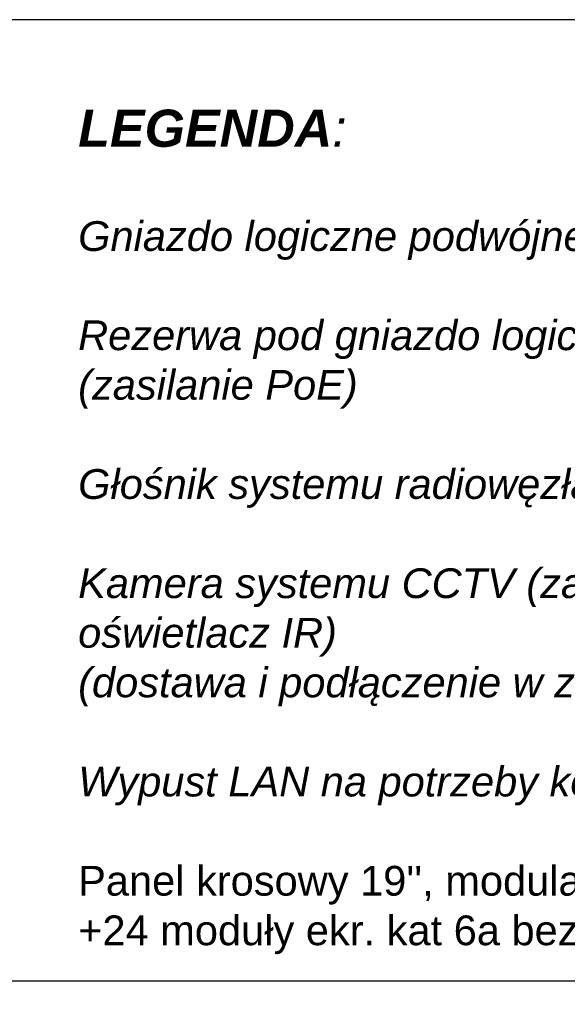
# Model space of a CAD drawing. Header units: millimetres. Extents: x -1087 to 3984, y -274 to 1871.
# Tile 15 of 16: x 3030 to 3398, y 901 to 1563. Entities that reach past the tile are written whole.
import ezdxf

# ---------------------------------------------------------------- set-up
doc = ezdxf.new("R2010")
doc.units = ezdxf.units.MM
doc.layers.add('_IE_Legenda opisy', color=7, linetype='Continuous')
doc.layers.add('_IE_Legenda ramka', color=7, linetype='Continuous')
doc.styles.get("Standard").update_dxf_attribs({"font": 'ARIAL.TTF'})

# ---------------------------------------------------------------- blocks, each defined once
blk = doc.blocks.new('*U11')
at = {"layer": '_IE_Legenda ramka', "color": 7}
blk.add_lwpolyline([(1315.35, 0), (0, 0), (0, -646.18), (1315.35, -646.18)], close=True, dxfattribs=at)

msp = doc.modelspace()

# ---------------------------------------------------------------- block references
msp.add_blockref('*U11', (2661.93, 1563.34))

# ---------------------------------------------------------------- texts
at = {"layer": '_IE_Legenda opisy', "insert": (3069.16, 1502.87), "char_height": 20, "width": 908.1112, "attachment_point": 1}
msp.add_mtext("{\\fArial|b1|i1|c238|p34;\\H1.25x;LEGENDA\\fArial|b0|i1|c238|p34;:\\P\\H0.8x;\\P\\H1.00001x;Gniazdo logiczne podwójne RJ45\\P\\PRezerwa pod gniazdo logiczne pojedyncze RJ45 - AccessPoint WiFi (zasilanie PoE)\\P\\P\\pxt0;\\A1;\\H1.00001x;Głośnik systemu radiowęzła(5W na korytarzu, 1,5W w pokojach) \\P\\PKamera systemu CCTV (zasilanie PoE, obiektyw szerokokątny, oświetlacz IR) \\P(dostawa i podłączenie w zakresie inwestora)\\P\\PWypust LAN na potrzeby kontroli dostępu (rezerwa)\\P}\\PPanel krosowy 19'', modularny na 24xRJ45 0,5U wymienne pola opisowe\\P+24 moduły ekr. kat 6a beznarz.", dxfattribs=at)

doc.saveas('drawing.dxf')
